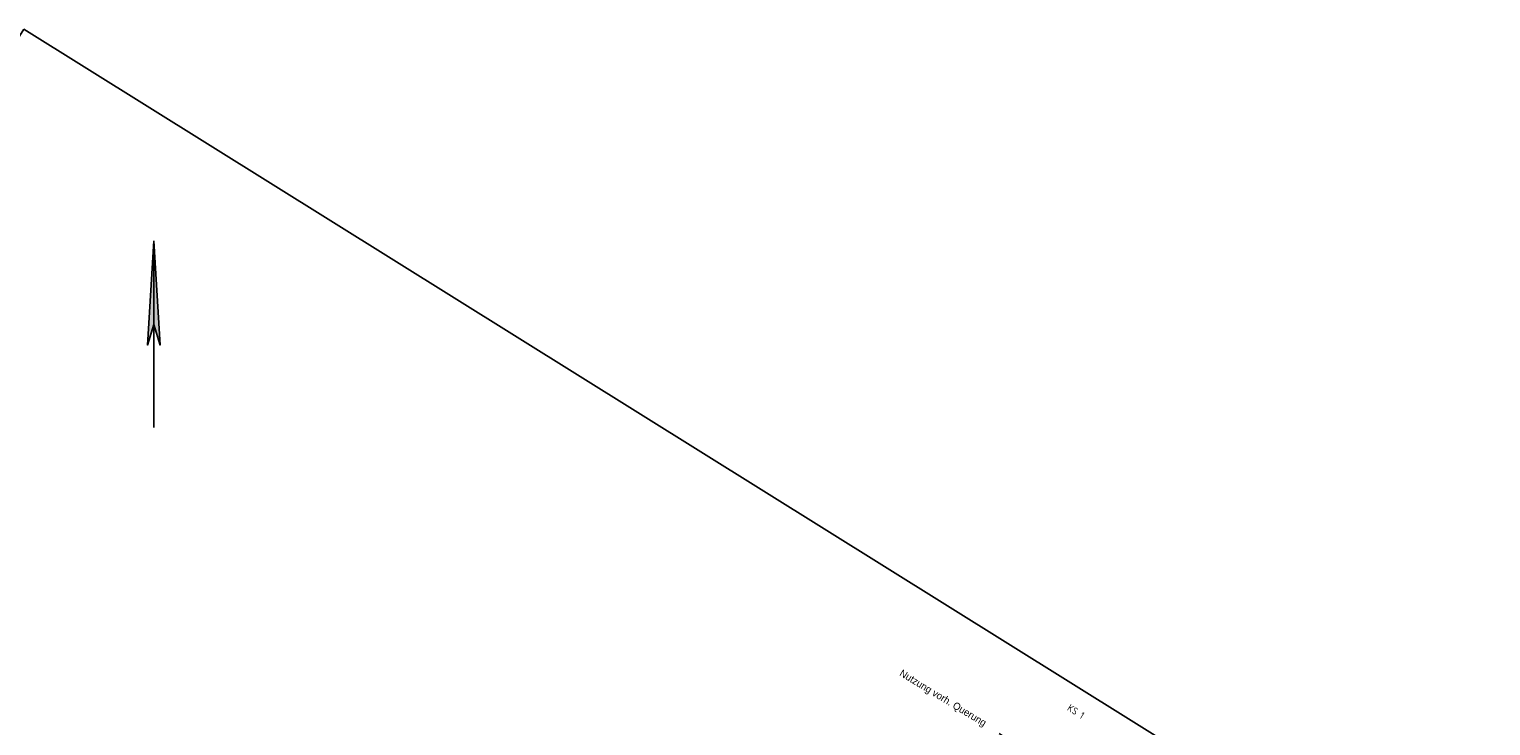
# Model space of a CAD drawing. Header units: metres. Extents: x 4433364 to 4435009, y 5475137 to 5475997.
# Tile 8 of 48: x 4433492 to 4433696, y 5475900 to 5475997. Entities that reach past the tile are written whole.
import ezdxf
from ezdxf import colors
from ezdxf.entities.mleader import LeaderData, LeaderLine
from ezdxf.math import Vec2, Vec3

# ---------------------------------------------------------------- set-up
doc = ezdxf.new("R2010")
doc.units = ezdxf.units.M
doc.linetypes.add('STRICHLINIE', pattern=[0.75, 0.5, -0.25])
doc.layers.add('GTU_A_Ansichtsfenster', color=6, linetype='Continuous', plot=False)
doc.layers.add('GTU_Hilfslayer', color=3, linetype='Continuous', plot=False)
doc.layers.add('GTU_A_Nordpfeil', color=7, linetype='Continuous')
doc.layers.add('GTU_P_Schachtbenutzung', color=18, linetype='STRICHLINIE')
doc.styles.add('PROVI', font='PROVI.SHX')
doc.styles.get("Standard").update_dxf_attribs({"font": 'PROVI.SHX'})

# ---------------------------------------------------------------- blocks, each defined once
blk = doc.blocks.new('GTU_Nordpfeil')
at = {"layer": 'GTU_A_Nordpfeil', "linetype": 'Continuous'}
blk.add_hatch(color=256, dxfattribs=at).paths.add_polyline_path([(-0.88, 11.52), (0, 14.39), (0.88, 11.52), (0, 26.13)])
at = {"layer": 'GTU_A_Nordpfeil'}
blk.add_lwpolyline([(0, 26.13), (-0.88, 11.52), (0, 14.39), (0.88, 11.52)], close=True, dxfattribs=at)
at = {"layer": 'GTU_A_Nordpfeil', "flags": 128}
blk.add_lwpolyline([(0, 26.13), (0, 0)], dxfattribs=at)

msp = doc.modelspace()

# ---------------------------------------------------------------- linework, layer by layer
at = {"layer": 'GTU_A_Ansichtsfenster', "linetype": 'Continuous', "ltscale": 2}
msp.add_lwpolyline([(4433490.907, 5475997.184), (4434050.756, 5475647.656), (4433942.191, 5475473.764), (4433382.342, 5475823.291)], close=True, dxfattribs=at)

# ---------------------------------------------------------------- block references
at = {"layer": 'GTU_A_Nordpfeil'}
msp.add_blockref('GTU_Nordpfeil', (4433509.104, 5475941.437), dxfattribs=at)

# ---------------------------------------------------------------- next in the draw order: texts
at = {"layer": 'GTU_Hilfslayer', "insert": (4433638.47, 5475902.086), "char_height": 1, "width": 4.55305, "attachment_point": 2, "rotation": 328.02, "bg_fill": 3, "box_fill_scale": 1, "bg_fill_color": 256, "bg_fill_true_color": 13158600, "bg_fill_transparency": 0}
msp.add_mtext('\\Fiso8|c0;KS 1', dxfattribs=at)

# ---------------------------------------------------------------- next in the draw order: leaders
at = {"layer": 'GTU_P_Schachtbenutzung', "linetype": 'Continuous'}
ml = msp.add_multileader_mtext('Standard', dxfattribs=at)
ml.set_content('Nutzung vorh. Querung ', color=256, style='PROVI')
ml.set_leader_properties(color=256, linetype='ByLayer', lineweight=-1)
ml.build(insert=Vec2(0, 0))
ml.multileader.update_dxf_attribs({"dogleg_length": 1.25, "arrow_head_size": 0.625, "scale": 0.5})
ctx = ml.context
ctx.base_point, ctx.scale, ctx.char_height, ctx.arrow_head_size, ctx.landing_gap_size, ctx.plane_origin, ctx.plane_x_axis, ctx.plane_y_axis = Vec3(4433613.042, 5475907.35), 0.5, 1, 0.625, 0.625, Vec3(10481125.299, 9691121.729), Vec3(0.854359, -0.5196832), Vec3(0.5196832, 0.854359)
notes = []
notes.append((ctx, [(0, (1, 1, 0), (4433628.517, 5475897.937), (-0.854359, 0.5196832), 1.25, [(0, [(4433626, 5475887.454)], 0, [])])]))
ctx.mtext.insert, ctx.mtext.text_direction, ctx.mtext.rotation = Vec3(4433613.933, 5475907.612), Vec3(0.854359, -0.5196832), 5.9515727
ctx.mtext.has_bg_fill, ctx.mtext.bg_color, ctx.mtext.bg_scale_factor, ctx.mtext.bg_transparency, ctx.mtext.use_window_bg_color = 1, -1027028792, 1, 0, 1
for ctx, leaders in notes:
    for number, flags, end, landing, length, lines in leaders:
        leader = LeaderData()
        leader.index, (leader.has_last_leader_line, leader.has_dogleg_vector, leader.attachment_direction) = number, flags
        leader.last_leader_point, leader.dogleg_vector, leader.dogleg_length = Vec3(end), Vec3(landing), length
        for number, points, colour, breaks in lines:
            line = LeaderLine()
            line.index, line.vertices, line.color, line.breaks = number, Vec3.list(points), colors.encode_raw_color(colour), breaks
            leader.lines.append(line)
        ctx.leaders.append(leader)

doc.saveas('drawing.dxf')
